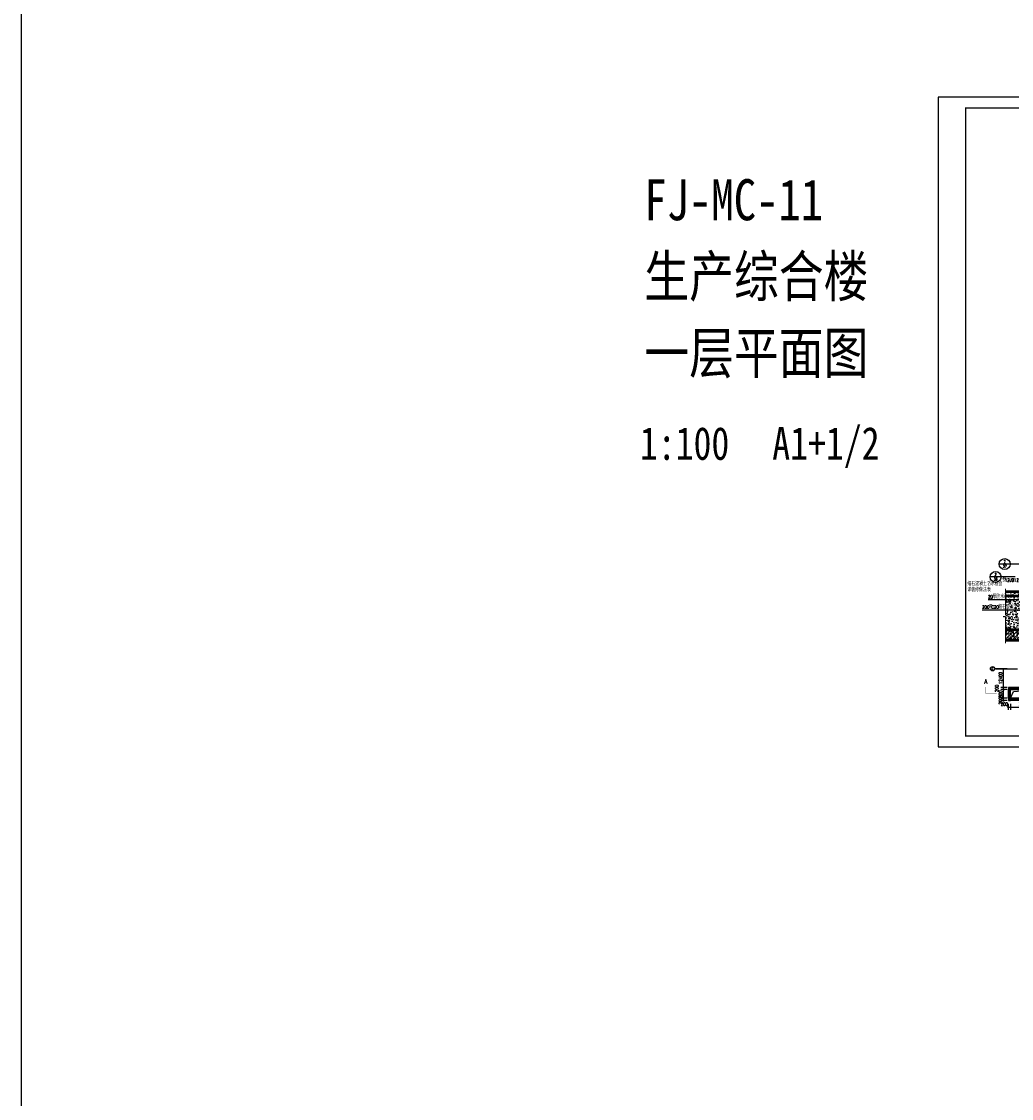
# Model space of a CAD drawing. Extents: x 797781 to 1255204, y 21234 to 1024248.
# Tile 15 of 256: x 797781 to 888281, y 131223 to 229661. Entities that reach past the tile are written whole.
import ezdxf
from ezdxf.enums import TextEntityAlignment as Align

# ---------------------------------------------------------------- set-up
doc = ezdxf.new("R2010")
doc.units = 0
doc.header["$LTSCALE"] = 1000
doc.header["$MEASUREMENT"] = 0
doc.linetypes.add('230303生产综合楼-平面图_t8$0$DOTE', pattern=[2.42, 2, -0.2, 0.02, -0.2])
for name, color, linetype in [('230303生产综合楼-平面图_t8$0$AXIS', 3, 'Continuous'), ('230303生产综合楼-平面图_t8$0$AXIS_TEXT', 7, 'Continuous'), ('230303生产综合楼-平面图_t8$0$COLUMN', 40, 'Continuous'), ('230303生产综合楼-平面图_t8$0$DIM_SYMB', 3, 'Continuous'), ('230303生产综合楼-平面图_t8$0$DOTE', 1, '230303生产综合楼-平面图_t8$0$DOTE'), ('230303生产综合楼-平面图_t8$0$PUB_TEXT', 7, 'Continuous'), ('230303生产综合楼-平面图_t8$0$PUB_TITLE', 4, 'Continuous'), ('230303生产综合楼-平面图_t8$0$板洞', 6, 'Continuous'), ('A-ANNO-IDEN-INDX', 3, 'Continuous'), ('AXIS_TEXT', 7, 'Continuous'), ('DIM_IDEN', 3, 'Continuous'), ('DIM_SYMB', 3, 'Continuous'), ('PUB_DIM', 3, 'Continuous'), ('PUB_HATCH', 8, 'Continuous'), ('PUB_TEXT', 7, 'Continuous'), ('WINDOW', 4, 'Continuous')]:
    doc.layers.add(name, color=color, linetype=linetype)
doc.layers.add('A-ANNO-SYMB', color=3, linetype='Continuous', lineweight=18)
doc.layers.add('A-WALL', color=40, linetype='Continuous', lineweight=50)
doc.styles.add('-黑体', font='simhei.ttf', dxfattribs={"width": 0.8})
doc.styles.add('230303生产综合楼-平面图_t8$0$-黑体', font='simhei.ttf', dxfattribs={"width": 0.8})
doc.styles.add('230303生产综合楼-平面图_t8$0$_TCH_AXIS', font='COMPLEX', dxfattribs={"bigfont": 'GBCBIG'})
doc.styles.add('230303生产综合楼-平面图_t8$0$_TCH_LABEL', font='COMPLEX', dxfattribs={"bigfont": 'GBCBIG'})
doc.styles.add('_TCH_DIM', font='SIMPLEX', dxfattribs={"bigfont": 'GBCBIG'})
doc.styles.add('_TCH_DIM_T3', font='SIMPLEX', dxfattribs={"width": 0.705882, "bigfont": 'GBCBIG'})
doc.styles.add('_TCH_LABEL', font='COMPLEX', dxfattribs={"bigfont": 'GBCBIG'})
doc.styles.add('COMPLEX', font='COMPLEX')
doc.dimstyles.new('_TCH_ARCH&&100', dxfattribs={"dimtxt": 297.5, "dimasz": 100, "dimexe": 250, "dimexo": 300, "dimgap": 126.25, "dimtad": 1, "dimdec": 0, "dimzin": 0, "dimdsep": 46, "dimtxsty": '_TCH_DIM_T3', "dimblk": 'ARCHTICK', "dimcen": 0.09, "dimclrt": 7, "dimazin": 2, "dimtfac": 1, "dimtdec": 0, "dimtix": 1, "dimtmove": 2, "dimatfit": 3, "dimfxl": 1, "dimtolj": 1, "dimtzin": 0, "dimarcsym": 0})

# ---------------------------------------------------------------- blocks, each defined once
blk = doc.blocks.new('PSG')
at = {"layer": 'PUB_HATCH', "ltscale": 2}
h = blk.add_hatch(dxfattribs=at)
h.set_pattern_fill('加气混凝土', color=256, scale=25)
h.set_pattern_definition([(0, (88.5, -91.5), (150, 300), [0, -300]), (0, (-87, -132), (150, 300), [0, -300]), (0, (10.5, -135), (150, 300), [0, -300]), (0, (117, -46.5), (150, 300), [0, -300]), (0, (-7.5, -150), (150, 300), [0, -300]), (0, (147, 142.5), (150, 300), [0, -300]), (0, (55.5, 118.5), (150, 300), [0, -300]), (0, (103.5, 81), (150, 300), [0, -300]), (0, (-141, 75), (150, 300), [0, -300]), (0, (6, 61.5), (150, 300), [0, -300]), (0, (-51, -15), (150, 300), [0, -300]), (0, (-48, -127.5), (150, 300), [0, -300]), (0, (64.5, -139.5), (150, 300), [0, -300]), (0, (147, -7.5), (150, 300), [0, -300]), (0, (-133.5, -54), (150, 300), [0, -300]), (0, (-108, -3), (150, 300), [0, -300]), (0, (9, -24), (150, 300), [0, -300]), (0, (-33, -67.5), (150, 300), [0, -300]), (0, (-57, 31.5), (150, 300), [0, -300]), (0, (-19.5, 144), (150, 300), [0, -300]), (0, (-121.5, -117), (150, 300), [0, -300]), (0, (43.5, 82.5), (150, 300), [0, -300]), (0, (-96, 87), (150, 300), [0, -300]), (0, (-120, 126), (150, 300), [0, -300]), (130.601294, (128.571, 48.571), (-749.99999172, 900.00000393), [13.17078, -5518.5555]), (18.434949, (107.143, 54.286), (749.9999972, 299.9999978), [13.55262, -1883.81395]), (90, (107.14, 41.43), (150, 300), [12.85714, -587.142825]), (161.565051, (120, 37.143), (-750.0000038, 299.9999776), [13.55262, -1883.81395]), (53.130102, (120, 37.14), (150.0000003, 300), [14.285715, -1485.71425]), (135, (131.43, -115.71), (-150.000018, 299.99998), [12.12183, -836.4063]), (45, (114.29, -115.71), (149.999999, 299.999999), [12.12183, -836.4063]), (135, (122.86, -124.29), (-150.000018, 299.99998), [12.12183, -836.4063]), (45, (122.86, -124.29), (149.999999, 299.999999), [12.12183, -836.4063]), (116.56505, (-12.86, 85.71), (-3e-05, 599.99998), [15.97191, -319.43825]), (180, (-20, 100), (-150, 300), [17.14286, -282.857125]), (63.43495, (-44.29, 85.71), (1e-06, 600), [15.97191, -319.43825]), (116.56505, (-37.14, 71.43), (-3e-05, 599.99998), [15.97191, -319.43825]), (0, (-37.14, 71.43), (150, 300), [17.14286, -282.857125]), (63.43495, (-20, 71.43), (1e-06, 600), [15.97191, -319.43825]), (107.102728, (100, -15.714), (-449.9999828, 1500.00000242), [19.43067, -8141.45125]), (143.972626, (94.286, 2.857), (-2849.99996387, 2099.9999976), [19.43067, -4061.01]), (180, (78.57, 14.3), (-150, 300), [18.57143, -281.42855]), (36.0273733, (44.286, 2.857), (2849.99997894, 2099.99997736), [19.43067, -4061.01]), (71.565051, (38.57, -14.286), (450.0000023, 1499.9999974), [18.07016, -1879.2964]), (107.102728, (44.286, -32.857), (-449.9999828, 1500.00000242), [19.43067, -8141.45125]), (143.972626, (60, -44.286), (-2849.99996387, 2099.9999976), [19.43067, -4061.01]), (0, (60, -44.3), (150, 300), [18.57143, -281.42855]), (36.0273733, (78.571, -44.286), (2849.99997894, 2099.99997736), [19.43067, -4061.01]), (71.565051, (94.286, -32.857), (450.0000023, 1499.9999974), [18.07016, -1879.2964]), (150.255118, (102.857, 124.286), (-450.000001, 299.9999963), [11.51751, -2407.1598]), (90, (92.86, 118.57), (150, 300), [11.42857, -588.571375]), (29.7448813, (92.857, 118.57), (450.0000003, 299.9999986), [11.51751, -2407.1598]), (116.56505, (32.86, -88.57), (-3e-05, 599.99998), [15.97191, -319.43825]), (168.690067, (25.714, -74.286), (-1350.000001, 299.9999925), [14.56863, -3044.84275]), (41.1859251, (0, -81.429), (3749.99997728, 3299.99997114), [15.18592, -6362.901]), (90, (0, -95.71), (150, 300), [14.285715, -585.71425]), (138.814074, (11.429, -105.714), (-3749.99993335, 3300.00002102), [15.18592, -6362.901]), (16.6992442, (11.429, -105.714), (4949.99996276, 1499.9999843), [14.914725, -6249.26875]), (60.9453959, (25.714, -101.429), (149.9999996, 299.99999735), [14.70804, -6162.66975]), (109.983106, (-92.857, 37.143), (-750.00000282, 2099.99999444), [16.721, -7006.09875]), (155.556045, (-98.571, 52.857), (-1950.00000743, 899.9999813), [17.26149, -7232.56575]), (24.4439547, (-130, 52.857), (1950.00000097, 899.99999567), [17.26149, -7232.56575]), (70.0168934, (-135.714, 37.143), (750.00000226, 2099.99999479), [16.721, -7006.09875]), (109.983106, (-130, 21.429), (-750.00000282, 2099.99999444), [16.721, -7006.09875]), (160.016893, (-114.286, 15.714), (-750.00000044, 299.9999863), [16.721, -3494.68875]), (19.9831065, (-114.286, 15.714), (749.9999959, 299.9999995), [16.721, -3494.68875]), (70.0168934, (-98.571, 21.429), (750.00000226, 2099.99999479), [16.721, -7006.09875]), (122.005383, (18.57, 10), (-150.0000201, 299.9999847), [13.47712, -2816.717]), (18.434949, (-1.43, 17.143), (749.9999972, 299.9999978), [13.55262, -1883.81395]), (90, (-1.43, 4.29), (150, 300), [12.85714, -587.142825]), (161.565051, (11.43, 0), (-750.0000038, 299.9999776), [13.55262, -1883.81395]), (54.4623222, (11.429, 0), (1049.99999848, 1499.99999775), [12.289035, -5149.10575]), (116.56505, (-68.57, -62.86), (-3e-05, 599.99998), [15.97191, -319.43825]), (180, (-75.7, -48.57), (-150, 300), [15.714285, -284.2857]), (59.0362434, (-100, -62.857), (150.0000005, 299.99999854), [16.65986, -3481.911]), (120.963756, (-91.429, -77.143), (-150.0000205, 299.9999862), [16.65986, -3481.911]), (0, (-91.43, -77.14), (150, 300), [15.714285, -284.2857]), (63.43495, (-75.71, -77.14), (1e-06, 600), [15.97191, -319.43825])])
h.paths.add_polyline_path([(889031.9, 207273.2), (889531.9, 207273.2), (889531.9, 207637.3), (889031.9, 207637.3)])
h.paths.add_polyline_path([(888703.4, 207553.5), (888703.4, 207273.2), (889031.9, 207273.2), (889031.9, 207584.7), (888650.9, 207572.1)])
h.paths.add_polyline_path([(888703.4, 208037.3), (888703.4, 207609.8), (889031.9, 207602.9), (889031.9, 208037.3)])
h = blk.add_hatch(dxfattribs=at)
h.set_pattern_fill('混凝土', color=256, scale=25)
h.set_pattern_definition([(50, (0, 0), (179.315046, -15.688034), [18.75, -206.25]), (355, (0, 0), (-34.687833, 188.048033), [15, -165]), (100.4514, (14.94, -1.3), (144.627345, 172.359886), [15.935047, -175.285528]), (46.1842, (0, 50), (266.81026, -41.379754), [28.125, -309.375]), (96.6356, (22.23, 46.55), (233.66568, 243.52947), [23.90257, -262.92825]), (351.1842, (0, 50), (233.66549, 243.52965), [22.5, -247.5]), (21, (25, 37.5), (149.226763, -100.654723), [18.75, -206.25]), (326, (25, 37.5), (60.828833, 181.28751), [15, -165]), (71.4514, (37.44, 29.11), (210.055657, 80.632624), [15.935047, -175.285528]), (37.5, (0, 0), (3.039964, 83.2234635), [0, -163, 0, -167.5, 0, -165.625]), (7.5, (0, 0), (65.767384, 98.602928), [0, -95.5, 0, -159.25, 0, -63.125]), (327.5, (-55.75, 0), (133.455609, -5.638718), [0, -62.5, 0, -195, 0, -258.75]), (317.5, (-80.75, 0), (145.796542, 25.026246), [0, -81.25, 0, -129.5, 0, -183.75])])
h.paths.add_polyline_path([(889031.9, 208137.3), (889031.9, 207937.3), (889031.9, 207637.3), (889531.9, 207637.3), (889531.9, 207837.3), (889231.9, 207837.3), (889231.9, 208004.6), (889231.9, 208137.3)])
h.paths.add_polyline_path([(888703.4, 208037.3), (889031.9, 208037.3), (889031.9, 208137.3), (888703.4, 208137.3)], flags=16)
h = blk.add_hatch(dxfattribs=at)
h.set_pattern_fill('钢筋混凝土', color=256, scale=25)
h.set_pattern_definition([(45, (0, 0), (-44.194174, 44.194174), []), (50, (0, 0), (179.315046, -15.688034), [18.75, -206.25]), (355, (0, 0), (-34.687833, 188.048033), [15, -165]), (100.4514, (14.94, -1.3), (144.627345, 172.359886), [15.935047, -175.285528]), (46.1842, (0, 50), (266.81026, -41.379754), [28.125, -309.375]), (96.6356, (22.23, 46.55), (233.66568, 243.52947), [23.90257, -262.92825]), (351.1842, (0, 50), (233.66549, 243.52965), [22.5, -247.5]), (21, (25, 37.5), (149.226763, -100.654723), [18.75, -206.25]), (326, (25, 37.5), (60.828833, 181.28751), [15, -165]), (71.4514, (37.44, 29.11), (210.055657, 80.632624), [15.935047, -175.285528]), (37.5, (0, 0), (3.039964, 83.2234635), [0, -163, 0, -167.5, 0, -165.625]), (7.5, (0, 0), (65.767384, 98.602928), [0, -95.5, 0, -159.25, 0, -63.125]), (327.5, (-55.75, 0), (133.455609, -5.638718), [0, -62.5, 0, -195, 0, -258.75]), (317.5, (-80.75, 0), (145.796542, 25.026246), [0, -81.25, 0, -129.5, 0, -183.75])])
edge = h.paths.add_edge_path()
edge.add_line((888703.4, 207273.2), (888703.4, 207023.2))
edge.add_line((888703.4, 207023.2), (890463.4, 207023.2))
edge.add_line((890463.4, 207023.2), (890463.4, 207273.2))
edge.add_line((890463.4, 207273.2), (889781.9, 207273.2))
edge.add_line((889781.9, 207273.2), (889781.9, 207851.6))
edge.add_arc((889794.3, 207917.3), 66.9, 100.64609, 259.35374, ccw=False)
edge.add_line((889781.9, 207983.1), (889781.9, 208107.3))
edge.add_line((889781.9, 208107.3), (889531.9, 208107.3))
edge.add_line((889531.9, 208107.3), (889531.9, 207273.2))
edge.add_line((889531.9, 207273.2), (888703.4, 207273.2))
at = {"layer": 'A-ANNO-IDEN-INDX'}
for p, q in [((888812.3, 208769.6), (888562.3, 208769.6)), ((889223, 208769.6), (888812.3, 208769.6))]:
    blk.add_line(p, q, dxfattribs=at)
blk.add_circle((888687.3, 208769.6), 125, dxfattribs=at)
at = {"layer": 'A-ANNO-SYMB'}
blk.add_lwpolyline([(888703.4, 208203.7), (888703.4, 207609.8), (888755.9, 207590.7), (888650.9, 207572.1), (888703.4, 207553.5), (888703.4, 206959.6)], dxfattribs=at)
at = {"layer": 'A-WALL'}
for p, q in [((889181.9, 208137.3), (888703.4, 208137.3)), ((889031.9, 208037.3), (888703.4, 208037.3)), ((890463.4, 207023.2), (888703.4, 207023.2))]:
    blk.add_line(p, q, dxfattribs=at)
blk.add_lwpolyline([(888703.4, 207273.2), (889531.9, 207273.2)], dxfattribs=at)
at = {"layer": 'DIM_IDEN'}
for p, q in [((888605.2, 208477.6), (888355.2, 208477.6)), ((888928.6, 208477.6), (888605.2, 208477.6))]:
    blk.add_line(p, q, dxfattribs=at)
blk.add_circle((888480.2, 208477.6), 125, dxfattribs=at)
at = {"layer": 'DIM_SYMB'}
blk.add_lwpolyline([(887833.9, 208251.4, 0, 0, 0), (888458.7, 208251.4, 0, 0, 0), (888711.3, 208119.2, 20, 0, 0), (888777.7, 208084.4, 0, 0, 0)], format="xyseb", dxfattribs=at)
for points in [[(888308.1, 207958.3), (889232.1, 207958.3), (889251.9, 207948)], [(888173.2, 207724.4), (889078.6, 207724.4), (889189.3, 207837.3)]]:
    blk.add_lwpolyline(points, dxfattribs=at)
at = {"layer": 'PUB_TEXT', "style": '_TCH_LABEL'}
for s, height, p, p2 in [('37', 54.91, (888642.9, 208689.9), (888731.8, 208689.9)), ('2', 65.3, (888665.6, 208792.7), (888709.1, 208792.7)), ('36', 55.48, (888436.6, 208397.4), (888523.8, 208397.4)), ('2', 65.3, (888458.5, 208500.7), (888502, 208500.7))]:
    blk.add_text(s, height=height, dxfattribs=at).set_placement(p, p2, align=Align.FIT)
at = {"layer": 'PUB_TEXT', "style": '_TCH_DIM'}
for s, height, p in [('参', 89.4, (888631.5, 208367.5)), ('厚', 89.4, (888323.2, 207751.6)), ('细石混凝土', 89.36, (888535.3, 207751.6))]:
    blk.add_text(s, height=height, dxfattribs=at).set_placement(p)
at = {"layer": 'PUB_TEXT', "style": '_TCH_DIM', "width": 0.705882}
for s, p in [('12J912-2', (888691, 208367.5)), ('200', (888173.2, 207751.6)), ('C20', (888382.8, 207751.6))]:
    blk.add_text(s, height=74.38, dxfattribs=at).set_placement(p)
at = {"layer": 'PUB_TEXT', "style": '_TCH_DIM'}
for s, p in [('细石混凝土防水楼面', (887833.9, 208278.6)), ('详装修做法表', (887833.9, 208141.4)), ('厚防水砂浆', (888408.1, 207985.5))]:
    blk.add_text(s, height=89.36, rotation=0, dxfattribs=at).set_placement(p)
at = {"layer": 'PUB_TEXT', "style": '_TCH_DIM', "width": 0.705882}
blk.add_text('20', height=74.38, rotation=0, dxfattribs=at).set_placement((888308.1, 207985.5))
blk = doc.blocks.new('_AXISO')
blk.add_circle((0, 0), 0.5)
at = {"layer": 'AXIS_TEXT', "style": 'COMPLEX', "width": 1.041667}
blk.add_attdef('A', text='', height=0.56, dxfattribs=at).set_placement((-0.25, -0.28), (0.25, -0.28), align=Align.FIT)
blk = doc.blocks.new('_ArchTick')
at = {"color": 0, "linetype": 'ByBlock', "const_width": 0.4}
blk.add_lwpolyline([(-0.5, -0.5), (0.5, 0.5)], dxfattribs=at)
blk = doc.blocks.new('*D1125')
at = {"layer": 'Defpoints', "color": 0, "transparency": 16777216}
for p in [(887995, 167600), (888195, 167600), (888195, 166989)]:
    blk.add_point(p, dxfattribs=at)
at = {"layer": 'PUB_DIM', "color": 0, "lineweight": -2, "transparency": 16777216}
for p, q in [((887995, 166989), (887895, 166989)), ((887995, 167300), (887995, 166739)), ((887995, 166989), (888195, 166989)), ((888195, 167300), (888195, 166739)), ((888195, 166989), (888295, 166989))]:
    blk.add_line(p, q, dxfattribs=at)
at = {"layer": 'PUB_DIM', "color": 0, "lineweight": -2, "transparency": 16777216, "xscale": 100, "yscale": 100, "zscale": 100}
blk.add_blockref('_ArchTick', (887995, 166989), dxfattribs=at)
at = {"layer": 'PUB_DIM', "color": 0, "lineweight": -2, "transparency": 16777216, "xscale": 100, "yscale": 100, "zscale": 100, "rotation": 180}
blk.add_blockref('_ArchTick', (888195, 166989), dxfattribs=at)
at = {"layer": 'PUB_DIM', "color": 7, "transparency": 16777216, "insert": (887625, 167264), "char_height": 297.5, "attachment_point": 5, "style": '_TCH_DIM_T3'}
blk.add_mtext('\\A1;200', dxfattribs=at)
blk = doc.blocks.new('*D1126')
at = {"layer": 'Defpoints', "color": 0, "transparency": 16777216}
for p in [(888195, 167600), (890595, 167600), (890595, 166989)]:
    blk.add_point(p, dxfattribs=at)
at = {"layer": 'PUB_DIM', "color": 0, "lineweight": -2, "transparency": 16777216}
for p, q in [((888195, 167300), (888195, 166739)), ((888195, 166989), (890595, 166989)), ((890595, 167300), (890595, 166739))]:
    blk.add_line(p, q, dxfattribs=at)
at = {"layer": 'PUB_DIM', "color": 0, "lineweight": -2, "transparency": 16777216, "xscale": 100, "yscale": 100, "zscale": 100, "rotation": 180}
blk.add_blockref('_ArchTick', (888195, 166989), dxfattribs=at)
at = {"layer": 'PUB_DIM', "color": 0, "lineweight": -2, "transparency": 16777216, "xscale": 100, "yscale": 100, "zscale": 100}
blk.add_blockref('_ArchTick', (890595, 166989), dxfattribs=at)
at = {"layer": 'PUB_DIM', "color": 7, "transparency": 16777216, "insert": (889395, 167264), "char_height": 297.5, "attachment_point": 5, "style": '_TCH_DIM_T3'}
blk.add_mtext('\\A1;2400', dxfattribs=at)
blk = doc.blocks.new('_FZH')
blk.add_lwpolyline([(-0.5, -0.5), (0.5, -0.5), (0.5, 0.5), (-0.5, 0.5)], close=True)
at = {"layer": 'PUB_HATCH'}
blk.add_solid([(-0.5, -0.5), (0.5, -0.5), (-0.5, 0.5), (0.5, 0.5)], dxfattribs=at)
blk = doc.blocks.new('*D1129')
at = {"layer": 'Defpoints', "color": 0, "transparency": 16777216}
for p in [(887562, 167800), (888195, 167800), (888195, 167600)]:
    blk.add_point(p, dxfattribs=at)
at = {"layer": 'PUB_DIM', "color": 0, "lineweight": -2, "transparency": 16777216}
for p, q in [((887895, 167800), (887312, 167800)), ((887895, 167600), (887312, 167600)), ((887562, 167800), (887562, 167900)), ((887562, 167600), (887562, 167800)), ((887562, 167600), (887562, 167500))]:
    blk.add_line(p, q, dxfattribs=at)
at = {"layer": 'PUB_DIM', "color": 0, "lineweight": -2, "transparency": 16777216, "xscale": 100, "yscale": 100, "zscale": 100}
for p, rotation in [((887562, 167800), 270), ((887562, 167600), 90)]:
    blk.add_blockref('_ArchTick', p, dxfattribs=dict(at, rotation=rotation))
at = {"layer": 'PUB_DIM', "color": 7, "transparency": 16777216, "insert": (887287, 167571), "char_height": 297.5, "attachment_point": 5, "rotation": 90, "style": '_TCH_DIM_T3'}
blk.add_mtext('\\A1;200', dxfattribs=at)
blk = doc.blocks.new('*D1130')
at = {"layer": 'Defpoints', "color": 0, "transparency": 16777216}
for p in [(887562, 168600), (888195, 168600), (888195, 167800)]:
    blk.add_point(p, dxfattribs=at)
at = {"layer": 'PUB_DIM', "color": 0, "lineweight": -2, "transparency": 16777216}
for p, q in [((887895, 168600), (887312, 168600)), ((887562, 167800), (887562, 168600)), ((887895, 167800), (887312, 167800))]:
    blk.add_line(p, q, dxfattribs=at)
at = {"layer": 'PUB_DIM', "color": 0, "lineweight": -2, "transparency": 16777216, "xscale": 100, "yscale": 100, "zscale": 100}
for p, rotation in [((887562, 168600), 90), ((887562, 167800), 270)]:
    blk.add_blockref('_ArchTick', p, dxfattribs=dict(at, rotation=rotation))
at = {"layer": 'PUB_DIM', "color": 7, "transparency": 16777216, "insert": (887287, 168200), "char_height": 297.5, "attachment_point": 5, "rotation": 90, "style": '_TCH_DIM_T3'}
blk.add_mtext('\\A1;800', dxfattribs=at)
blk = doc.blocks.new('*D1131')
at = {"layer": 'Defpoints', "color": 0, "transparency": 16777216}
for p in [(887562, 168800), (888195, 168800), (888195, 168600)]:
    blk.add_point(p, dxfattribs=at)
at = {"layer": 'PUB_DIM', "color": 0, "lineweight": -2, "transparency": 16777216}
for p, q in [((887895, 168800), (887312, 168800)), ((887895, 168600), (887312, 168600)), ((887562, 168800), (887562, 168900)), ((887562, 168600), (887562, 168800)), ((887562, 168600), (887562, 168500))]:
    blk.add_line(p, q, dxfattribs=at)
at = {"layer": 'PUB_DIM', "color": 0, "lineweight": -2, "transparency": 16777216, "xscale": 100, "yscale": 100, "zscale": 100}
for p, rotation in [((887562, 168800), 270), ((887562, 168600), 90)]:
    blk.add_blockref('_ArchTick', p, dxfattribs=dict(at, rotation=rotation))
at = {"layer": 'PUB_DIM', "color": 7, "transparency": 16777216, "insert": (886937, 168700), "char_height": 297.5, "attachment_point": 5, "rotation": 90, "style": '_TCH_DIM_T3'}
blk.add_mtext('\\A1;200', dxfattribs=at)
blk = doc.blocks.new('*D1132')
at = {"layer": 'Defpoints', "color": 0, "transparency": 16777216}
for p in [(887562, 170500), (888195, 170500), (888195, 168800)]:
    blk.add_point(p, dxfattribs=at)
at = {"layer": 'PUB_DIM', "color": 0, "lineweight": -2, "transparency": 16777216}
for p, q in [((887895, 170500), (887312, 170500)), ((887562, 168800), (887562, 170500)), ((887895, 168800), (887312, 168800))]:
    blk.add_line(p, q, dxfattribs=at)
at = {"layer": 'PUB_DIM', "color": 0, "lineweight": -2, "transparency": 16777216, "xscale": 100, "yscale": 100, "zscale": 100}
for p, rotation in [((887562, 170500), 90), ((887562, 168800), 270)]:
    blk.add_blockref('_ArchTick', p, dxfattribs=dict(at, rotation=rotation))
at = {"layer": 'PUB_DIM', "color": 7, "transparency": 16777216, "insert": (887287, 169650), "char_height": 297.5, "attachment_point": 5, "rotation": 90, "style": '_TCH_DIM_T3'}
blk.add_mtext('\\A1;12400', dxfattribs=at)
blk = doc.blocks.new('$WINLIB2D$00000039')
at = {"color": 0}
for points in [[(-0.5, 0.5), (-0.5, -0.5)], [(0.5, 0.5), (-0.5, 0.5)], [(0.5, -0.5), (0.5, 0.5)], [(-0.5, 0.167), (0.5, 0.167)], [(-0.452, -0.167), (-0.5, 0.084)], [(-0.384, -0.167), (-0.448, 0.167)], [(-0.316, -0.167), (-0.38, 0.167)], [(-0.248, -0.167), (-0.312, 0.167)], [(-0.18, -0.167), (-0.244, 0.167)], [(-0.112, -0.167), (-0.176, 0.167)], [(-0.044, -0.167), (-0.108, 0.167)], [(0.024, -0.167), (-0.04, 0.167)], [(0.092, -0.167), (0.028, 0.167)], [(0.16, -0.167), (0.096, 0.167)], [(0.228, -0.167), (0.164, 0.167)], [(0.296, -0.167), (0.232, 0.167)], [(0.364, -0.167), (0.3, 0.167)], [(0.432, -0.167), (0.368, 0.167)], [(0.5, -0.167), (0.436, 0.167)], [(-0.5, -0.167), (0.5, -0.167)], [(0.5, -0.5), (-0.5, -0.5)]]:
    blk.add_lwpolyline(points, dxfattribs=at)

msp = doc.modelspace()

# ---------------------------------------------------------------- linework, layer by layer
msp.add_lwpolyline([(797780.7, 1024247.6), (1067669.1, 1024247.6), (1067669.1, 21233.7), (797780.7, 21233.7)], close=True)
at = {"layer": '230303生产综合楼-平面图_t8$0$AXIS'}
msp.add_line((887788.5, 170499.7), (886759.6, 170499.7), dxfattribs=at)
at = {"layer": '230303生产综合楼-平面图_t8$0$DIM_SYMB', "const_width": 50}
msp.add_lwpolyline([(885933.8, 168839), (885933.8, 168239), (886933.8, 168239)], dxfattribs=at)
at = {"layer": '230303生产综合楼-平面图_t8$0$DOTE'}
msp.add_line((886845.5, 170499.7), (893015.3, 170499.7), dxfattribs=at)
at = {"layer": '230303生产综合楼-平面图_t8$0$PUB_TITLE'}
msp.add_lwpolyline([(881593.5, 163355.1), (1007693.5, 163355.1), (1007693.5, 222755.1), (881593.5, 222755.1)], close=True, dxfattribs=at)
at = {"layer": '230303生产综合楼-平面图_t8$0$PUB_TITLE', "const_width": 100}
msp.add_lwpolyline([(884093.5, 164355.1), (1006693.5, 164355.1), (1006693.5, 221755.1), (884093.5, 221755.1)], close=True, dxfattribs=at)
at = {"layer": '230303生产综合楼-平面图_t8$0$板洞'}
msp.add_lwpolyline([(888195.5, 167800.2), (888460.9, 168416.4), (890595.5, 168600.2)], dxfattribs=at)
msp.add_lwpolyline([(888195.5, 168600.2), (890595.5, 168600.2), (890595.5, 167800.2), (888195.5, 167800.2)], close=True, dxfattribs=at)

# ---------------------------------------------------------------- block references
at = {"xscale": 4, "yscale": 4, "zscale": 4}
msp.add_blockref('PSG', (-2667087.3, -655010.3), dxfattribs=at)
at = {"layer": '230303生产综合楼-平面图_t8$0$AXIS'}
ref = msp.add_blockref('_AXISO', (886559.6, 170499.7), dxfattribs=dict(at, xscale=400, yscale=400, zscale=400))
ref.add_attrib('A', 'C', dxfattribs={"layer": '230303生产综合楼-平面图_t8$0$AXIS_TEXT', "ltscale": 2, "height": 227.8, "style": '230303生产综合楼-平面图_t8$0$_TCH_AXIS'}).set_placement((886478.2, 170385.8), (886641, 170385.8), align=Align.FIT)
at = {"layer": '230303生产综合楼-平面图_t8$0$COLUMN', "xscale": 200, "yscale": 200, "zscale": 200}
for p in [(888095.5, 168700.2), (888095.5, 167700.2)]:
    msp.add_blockref('_FZH', p, dxfattribs=at)
at = {"layer": 'WINDOW'}
for p, xscale, yscale, zscale, rotation in [((888095.5, 168200.2), 799.999999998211, 200, 799.999999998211, 270.0000489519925), ((889395.5, 168700.2), 2400.001126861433, -200, 2400.001126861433, 359.9999999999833), ((889395.5, 167700.2), 2400.000101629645, 200, 2400.000101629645, 359.999999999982)]:
    msp.add_blockref('$WINLIB2D$00000039', p, dxfattribs=dict(at, xscale=xscale, yscale=yscale, zscale=zscale, rotation=rotation))

# ---------------------------------------------------------------- texts
at = {"color": 6, "style": '230303生产综合楼-平面图_t8$0$-黑体', "width": 0.8}
for s, p in [('1:100', (854312.5, 189598.5)), ('A1+1/2', (866410.4, 189598.5))]:
    msp.add_text(s, height=3004.22, dxfattribs=at).set_placement(p)
at = {"layer": '230303生产综合楼-平面图_t8$0$PUB_TEXT', "style": '230303生产综合楼-平面图_t8$0$_TCH_LABEL', "width": 0.705882}
msp.add_text('A', height=425, dxfattribs=at).set_placement((885805.3, 169126.5))
at = {"layer": 'PUB_TEXT', "style": '-黑体', "width": 0.8}
for s, p in [('FJ-MC-11', (854715.7, 211497.1)), ('生产综合楼', (854715.7, 204497.1)), ('一层平面图', (854715.7, 197497.1))]:
    msp.add_text(s, height=3755.27, dxfattribs=at).set_placement(p)

# ---------------------------------------------------------------- dimensions: what is measured, and where the dimension line sits
at = {"layer": 'PUB_DIM'}
dim = msp.add_aligned_dim(p1=(888195.5, 168800.2), p2=(888195.5, 170499.7), distance=634, text='12400', dimstyle='_TCH_ARCH&&100', dxfattribs=at)
dim.commit()
dim.dimension.update_dxf_attribs({"geometry": '*D1132', "text_midpoint": (887286.5, 169650)})
for base, p1, p2, angle, picture, middle in [((887561.5, 168800.2), (888195.5, 168600.2), (888195.5, 168800.2), 90, '*D1131', (886936.5, 168700.2)), ((887561.5, 167800.2), (888195.5, 167600.2), (888195.5, 167800.2), 90, '*D1129', (887286.5, 167571)), ((888195.5, 166989.3), (887995.5, 167600.2), (888195.5, 167600.2), 360, '*D1125', (887625.5, 167264.3))]:
    dim = msp.add_linear_dim(base=base, p1=p1, p2=p2, angle=angle, dimstyle='_TCH_ARCH&&100', dxfattribs=at)
    dim.commit()
    dim.dimension.update_dxf_attribs({"geometry": picture, "text_midpoint": middle, "dimtype": 161})
for p1, p2, distance, picture, middle in [((888195.5, 167800.2), (888195.5, 168600.2), 634, '*D1130', (887286.5, 168200.2)), ((888195.5, 167600.2), (890595.5, 167600.2), -610.9, '*D1126', (889395.5, 167264.3))]:
    dim = msp.add_aligned_dim(p1=p1, p2=p2, distance=distance, dimstyle='_TCH_ARCH&&100', dxfattribs=at)
    dim.commit()
    dim.dimension.update_dxf_attribs({"geometry": picture, "text_midpoint": middle})

doc.saveas('drawing.dxf')
